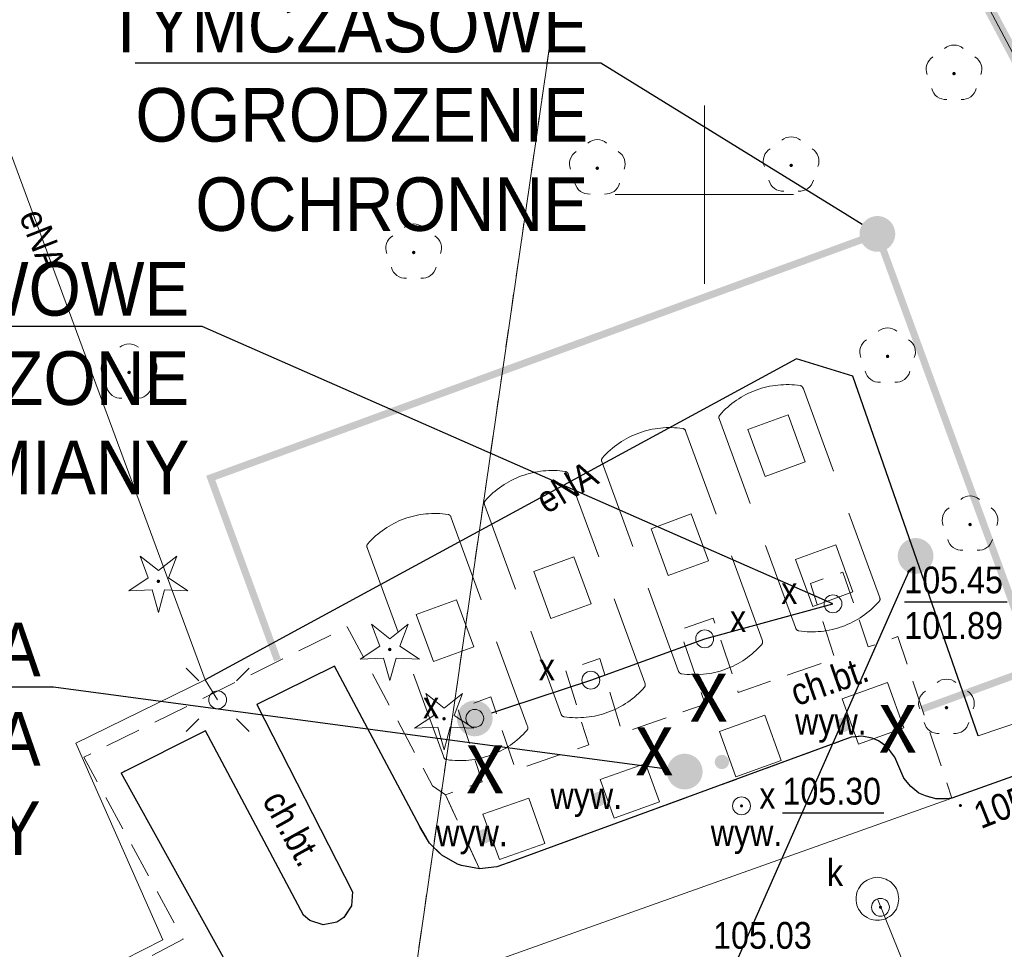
# Model space of a CAD drawing. Extents: x 7490163 to 7490671, y 5783984 to 5784563.
# Tile 20 of 43: x 7490381 to 7490408, y 5784379 to 5784405. Entities that reach past the tile are written whole.
import ezdxf
from ezdxf import colors
from ezdxf.entities.mleader import LeaderData, LeaderLine
from ezdxf.enums import TextEntityAlignment as Align
from ezdxf.math import Vec2, Vec3

# ---------------------------------------------------------------- set-up
doc = ezdxf.new("R2010")
doc.units = 0
doc.header["$MEASUREMENT"] = 0
for name, pattern in [('1.5_0.5', [2, 1.5, -0.5]), ('218-500', [1, 0.5, -0.5]), ('219-500', [0]), ('HIDDEN', [0.375, 0.25, -0.125]), ('mz1.0_0.5', [1.5, 1, -0.5])]:
    doc.linetypes.add(name, pattern=pattern)
doc.layers.get('0').update_dxf_attribs({"linetype": 'CONTINUOUS', "lineweight": 5})
doc.layers.get('0').transparency = 0.8
doc.layers.add('0 Granice nawierzchni', color=3, linetype='CONTINUOUS', lineweight=5, plot=False, transparency=0.8)
for name, color, linetype, transparency in [('218-Granica użytku', 7, 'CONTINUOUS', 0.8), ('219-Linia granicy', 7, 'CONTINUOUS', 0.8), ('chodnik (powierzchnia)', 7, 'CONTINUOUS', 0.8), ('chodnik (powierzchnia)-Atr17', 7, 'CONTINUOUS', 0.8), ('drzewo iglaste (punkt)', 7, 'CONTINUOUS', 0.8), ('drzewo liściaste (punkt)', 7, 'CONTINUOUS', 0.8), ('jezdnia (powierzchnia)', 7, 'CONTINUOUS', 0.8), ('komora podziemna - przewód kanalizacyjny (powierzchnia)', 7, 'CONTINUOUS', 0.8), ('komora podziemna - przewód niezidentyfikowany (powierzchnia)', 7, 'CONTINUOUS', 0.8), ('komora podziemna - przewód niezidentyfikowany (powierzchnia)-Atr17', 7, 'CONTINUOUS', 0.8), ('krawężnik (linia)', 7, 'CONTINUOUS', 0.8), ('latarnia (punkt)', 7, 'CONTINUOUS', 0.8), ('przewód elektroenergetyczny (linia)', 7, 'CONTINUOUS', 0.8), ('przewód elektroenergetyczny (linia)-Atr1', 7, 'CONTINUOUS', 0.8), ('przewód kanalizacyjny (linia)', 7, 'CONTINUOUS', 0.8), ('punkt o określonej wysokości (sieć kanalizacyjna)', 7, 'CONTINUOUS', 0.8), ('punkt o określonej wysokości (sieć kanalizacyjna)-Atr2', 7, 'CONTINUOUS', 0.8), ('punkt o określonej wysokości (sieć kanalizacyjna)-Atr3', 7, 'CONTINUOUS', 0.8), ('punkt o określonej wysokości (sieć niezidentyfikowana)', 7, 'CONTINUOUS', 0.8), ('punkt o określonej wysokości (sieć niezidentyfikowana)-Atr2', 7, 'CONTINUOUS', 0.8), ('punkt wysokościowy sztuczny', 7, 'CONTINUOUS', 0.8), ('punkt wysokościowy sztuczny-Atr2', 7, 'CONTINUOUS', 0.8), ('studzienka okrągła - przewód niezidentyfikowany (punkt)', 7, 'CONTINUOUS', 0.8), ('studzienka okrągła - przewód niezidentyfikowany (punkt)-Atr17', 7, 'CONTINUOUS', 0.8), ('Wstawianie ramki sekcyjnej z opisem', 7, 'CONTINUOUS', 0.8), ('wywietrznik (punkt)', 7, 'CONTINUOUS', 0.8), ('wywietrznik (punkt)-Atr17', 7, 'CONTINUOUS', 0.8), ('właz okrągły - siec kanalizacyjna (punkt)', 7, 'CONTINUOUS', 0.8), ('właz okrągły - siec kanalizacyjna (punkt)-Atr17', 7, 'CONTINUOUS', 0.8)]:
    doc.layers.add(name, color=color, linetype=linetype, transparency=transparency)
for name, color, linetype, lineweight in [('___granice działki', 7, 'CONTINUOUS', 60), ('__PROJ_TP_zbiorniki', 5, 'CONTINUOUS', 20), ('_ROZBIÓRKA_IE_kable elekrtyczne', 1, 'NIEIST_1', 25), ('_ROZBIÓRKA_Z_ogrodzenie ochronne', 1, 'CONTINUOUS', 30)]:
    doc.layers.add(name, color=color, linetype=linetype, lineweight=lineweight)
doc.styles.get("Standard").update_dxf_attribs({"font": 'txt', "width": 0.75})
doc.styles.add('WYMIAR', font='arial.ttf', dxfattribs={"width": 0.9, "height": 0.9})
doc.linetypes.add('NIEIST_1', pattern='A,20,-0.01,["X",Standard,S=5,R=0,X=-2.54,Y=-2.54],-0.01', length=20.02)

# ---------------------------------------------------------------- blocks, each defined once
blk = doc.blocks.new('OP011')
at = {"linetype": 'Continuous', "lineweight": 13}
h = blk.add_hatch(color=0, dxfattribs=at)
edge = h.paths.add_edge_path()
edge.add_arc((0, 0), 0.05, 0, 360)
at = {"color": 0, "linetype": 'Continuous', "lineweight": 13}
for p, q in [((-0.283, 0.093), (-0.512, 0.706)), ((-0.512, 0.706), (0, 0.299)), ((0, 0.299), (0.512, 0.706)), ((0.512, 0.706), (0.283, 0.093)), ((-0.828, -0.268), (-0.283, 0.093)), ((0.283, 0.093), (0.828, -0.268)), ((-0.175, -0.24), (-0.828, -0.268)), ((0, -0.87), (-0.175, -0.24)), ((0.175, -0.24), (0, -0.87)), ((0.828, -0.268), (0.175, -0.24))]:
    blk.add_line(p, q, dxfattribs=at)
blk = doc.blocks.new('SM01')
at = {"color": 0, "linetype": 'Continuous', "lineweight": 13}
for p, q in [((-0.53, 0.531), (-0.883, 0.884)), ((0.531, 0.531), (0.884, 0.884)), ((-0.53, -0.53), (-0.883, -0.883)), ((0.531, -0.53), (0.884, -0.883))]:
    blk.add_line(p, q, dxfattribs=at)
blk.add_circle((0, 0), 0.25, dxfattribs=at)
blk = doc.blocks.new('US15')
at = {"color": 0, "linetype": 'Continuous', "lineweight": 13}
blk.add_circle((0, 0), 0.25, dxfattribs=at)
blk = doc.blocks.new('US24')
at = {"linetype": 'Continuous', "lineweight": 0}
h = blk.add_hatch(color=0, dxfattribs=at)
edge = h.paths.add_edge_path()
edge.add_arc((0, 0), 0.2, 0, 360)
blk = doc.blocks.new('PW01')
at = {"linetype": 'Continuous', "lineweight": 13}
h = blk.add_hatch(color=0, dxfattribs=at)
edge = h.paths.add_edge_path()
edge.add_arc((0, 0), 0.045, 0, 360)
blk = doc.blocks.new('US22')
at = {"color": 0, "linetype": 'Continuous', "lineweight": 13}
blk.add_circle((0, 0), 0.25, dxfattribs=at)
blk = doc.blocks.new('OP021')
at = {"linetype": 'Continuous', "lineweight": 13}
h = blk.add_hatch(color=0, dxfattribs=at)
edge = h.paths.add_edge_path()
edge.add_arc((0, 0), 0.05, 0, 360)
at = {"color": 0, "linetype": 'Continuous', "lineweight": 13}
for centre, start, end in [((0, 0.4), 49.272, 130.728), ((-0.38, 0.124), 121.308, 202.548), ((0.38, 0.124), 337.452, 58.692), ((-0.235, -0.324), 193.221, 274.871), ((0.235, -0.324), 265.129, 346.779)]:
    blk.add_arc(centre, 0.4, start, end, dxfattribs=at)
blk = doc.blocks.new('PW02')
at = {"linetype": 'Continuous', "lineweight": 13}
h = blk.add_hatch(color=0, dxfattribs=at)
edge = h.paths.add_edge_path()
edge.add_arc((0, 0), 0.045, 0, 360)
blk = doc.blocks.new('_Dot')
at = {"color": 0, "linetype": 'ByBlock', "lineweight": -2}
blk.add_line((-0.5, 0), (-1, 0), dxfattribs=at)
at = {"color": 0, "linetype": 'ByBlock', "const_width": 0.5}
blk.add_lwpolyline([(-0.25, 0, 1), (0.25, 0, 1)], format="xyb", close=True, dxfattribs=at)

msp = doc.modelspace()

# ---------------------------------------------------------------- linework, layer by layer
at = {"layer": '0 Granice nawierzchni'}
msp.add_lwpolyline([(7490406.93, 5784383.1), (7490387.807, 5784376.28)], dxfattribs=at)
at = {"layer": '218-Granica użytku', "color": 3, "linetype": '218-500', "lineweight": 18, "flags": 128}
for points in [[(7490396.81, 5784412.07), (7490384.44, 5784326.69)], [(7490405.34, 5784410.18), (7490421.56, 5784379.62)]]:
    msp.add_lwpolyline(points, dxfattribs=at)
at = {"layer": '219-Linia granicy', "color": 7, "linetype": '219-500', "lineweight": 18, "flags": 128}
for points in [[(7490384.44, 5784326.69), (7490396.81, 5784412.07)], [(7490405.34, 5784410.18), (7490421.56, 5784379.62)]]:
    msp.add_lwpolyline(points, dxfattribs=at)
at = {"layer": '___granice działki', "color": 7, "linetype": 'HIDDEN', "ltscale": 20, "const_width": 0.3}
msp.add_lwpolyline([(7490408.25, 5784303.56), (7490446.66, 5784332.33), (7490405.34, 5784410.18), (7490386.33, 5784414.4), (7490334.42, 5784375.3)], close=True, dxfattribs=at)
at = {"layer": '__PROJ_TP_zbiorniki', "linetype": 'HIDDEN', "ltscale": 10}
for points in [[(7490400.432, 5784393.827, 0.274362), (7490400.413, 5784393.727), (7490400.424, 5784393.698), (7490402.555, 5784387.876), (7490402.565, 5784387.847, 0.274362), (7490402.644, 5784387.783, 0.12558), (7490403.874, 5784387.907, 0.12558), (7490404.894, 5784388.606, 0.274362), (7490404.913, 5784388.706), (7490404.902, 5784388.735), (7490402.772, 5784394.558), (7490402.761, 5784394.586, 0.274362), (7490402.682, 5784394.651, 0.12558), (7490401.452, 5784394.526, 0.12558), (7490400.432, 5784393.827)], [(7490397.145, 5784392.625, 0.274362), (7490397.127, 5784392.524), (7490397.137, 5784392.496), (7490399.268, 5784386.673), (7490399.278, 5784386.645, 0.274362), (7490399.357, 5784386.58, 0.12558), (7490400.587, 5784386.705, 0.12558), (7490401.607, 5784387.403, 0.274362), (7490401.626, 5784387.504), (7490401.615, 5784387.532), (7490399.485, 5784393.355), (7490399.474, 5784393.383, 0.274362), (7490399.395, 5784393.448, 0.12558), (7490398.165, 5784393.323, 0.12558), (7490397.145, 5784392.625)], [(7490393.859, 5784391.422, 0.274362), (7490393.84, 5784391.322), (7490393.85, 5784391.293), (7490395.981, 5784385.47), (7490395.991, 5784385.442, 0.274362), (7490396.07, 5784385.377, 0.12558), (7490397.3, 5784385.502, 0.12558), (7490398.32, 5784386.201, 0.274362), (7490398.339, 5784386.301), (7490398.329, 5784386.33), (7490396.198, 5784392.152), (7490396.188, 5784392.181, 0.274362), (7490396.108, 5784392.245, 0.12558), (7490394.878, 5784392.121, 0.12558), (7490393.859, 5784391.422)], [(7490390.572, 5784390.219, 0.274362), (7490390.553, 5784390.119), (7490390.563, 5784390.09), (7490392.694, 5784384.268), (7490392.704, 5784384.239, 0.274362), (7490392.784, 5784384.175, 0.12558), (7490394.014, 5784384.299, 0.12558), (7490395.033, 5784384.998, 0.274362), (7490395.052, 5784385.098), (7490395.042, 5784385.127), (7490392.911, 5784390.949), (7490392.901, 5784390.978, 0.274362), (7490392.822, 5784391.042, 0.12558), (7490391.592, 5784390.918, 0.12558), (7490390.572, 5784390.219)]]:
    msp.add_lwpolyline(points, format="xyb", dxfattribs=at)
at = {"layer": '__PROJ_TP_zbiorniki', "linetype": 'Continuous'}
for points in [[(7490401.699, 5784392.105), (7490402.826, 5784392.517), (7490402.345, 5784393.832), (7490401.218, 5784393.419)], [(7490398.988, 5784389.329), (7490400.115, 5784389.741), (7490399.634, 5784391.056), (7490398.507, 5784390.644)], [(7490403.033, 5784388.461), (7490404.16, 5784388.873), (7490403.678, 5784390.188), (7490402.552, 5784389.776)], [(7490395.701, 5784388.126), (7490396.828, 5784388.538), (7490396.347, 5784389.853), (7490395.22, 5784389.441)], [(7490392.414, 5784386.923), (7490393.541, 5784387.336), (7490393.06, 5784388.65), (7490391.933, 5784388.238)]]:
    msp.add_lwpolyline(points, close=True, dxfattribs=at)
at = {"layer": '_ROZBIÓRKA_IE_kable elekrtyczne', "ltscale": 0.4, "flags": 128}
msp.add_lwpolyline([(7490407.67, 5784384.84), (7490404.16, 5784394.92), (7490402.58, 5784395.4), (7490386.02, 5784386.41)], dxfattribs=at)
at = {"layer": '_ROZBIÓRKA_Z_ogrodzenie ochronne', "linetype": 'HIDDEN', "ltscale": 10, "const_width": 0.2}
msp.add_lwpolyline([(7490388.046, 5784386.96), (7490386.176, 5784392.066), (7490404.845, 5784398.9), (7490409.29, 5784386.758), (7490406.106, 5784385.593)], dxfattribs=at)
at = {"layer": 'chodnik (powierzchnia)', "color": 7, "linetype": 'mz1.0_0.5', "lineweight": 18, "flags": 128}
for points in [[(7490393.7, 5784381.12), (7490392.75, 5784383.19), (7490393.78, 5784383.55), (7490393.1, 5784385.6), (7490394.02, 5784385.93), (7490394.72, 5784383.88), (7490396.76, 5784384.59), (7490396.12, 5784386.67), (7490397.07, 5784387.01), (7490397.7, 5784384.92), (7490400.02, 5784385.73), (7490399.31, 5784387.81), (7490400.25, 5784388.14), (7490400.95, 5784386.06), (7490403.65, 5784387), (7490402.97, 5784389.11), (7490403.88, 5784389.43), (7490404.59, 5784387.33), (7490405.42, 5784387.62), (7490406.93, 5784383.1), (7490406.78, 5784383.08), (7490406.48, 5784383.08), (7490406.19, 5784383.16), (7490406.01, 5784383.24), (7490405.78, 5784383.42), (7490405.59, 5784383.66), (7490405.33, 5784384.24), (7490405.3, 5784384.29), (7490405.12, 5784384.53), (7490404.88, 5784384.7), (7490404.7, 5784384.78), (7490404.41, 5784384.83), (7490404.11, 5784384.8), (7490394.66, 5784381.34), (7490394.19, 5784381.17)], [(7490392.39, 5784383.44), (7490392.75, 5784383.19), (7490393.7, 5784381.12), (7490393.2, 5784381.21), (7490393.09, 5784381.25), (7490392.65, 5784381.5), (7490392.3, 5784381.84), (7490392.03, 5784382.3), (7490389.64, 5784386.79), (7490387.47, 5784385.72), (7490390.15, 5784380.47), (7490390.12, 5784380.08), (7490389.9, 5784379.75), (7490389.71, 5784379.62), (7490389.32, 5784379.55), (7490388.95, 5784379.67), (7490388.77, 5784379.82), (7490386.03, 5784384.98), (7490383.67, 5784383.8), (7490387.67, 5784376.57), (7490387.84, 5784376.21), (7490387.92, 5784375.82), (7490387.89, 5784375.31), (7490387.76, 5784374.94), (7490387.54, 5784374.6), (7490387.12, 5784374.24), (7490384.94, 5784373.15), (7490384.47, 5784374), (7490383.95, 5784374.89), (7490382.52, 5784377.6), (7490385.4, 5784379.15), (7490382.62, 5784384.24), (7490390, 5784387.89)]]:
    msp.add_lwpolyline(points, close=True, dxfattribs=at)
at = {"layer": 'jezdnia (powierzchnia)', "color": 7, "linetype": '1.5_0.5', "lineweight": 18, "flags": 128}
msp.add_lwpolyline([(7490420.45, 5784375.62), (7490395.38, 5784362.56), (7490394.34, 5784364.55), (7490394.29, 5784364.66), (7490391.23, 5784370.57), (7490391.04, 5784370.92), (7490390.78, 5784371.23), (7490390.47, 5784371.47), (7490390.11, 5784371.66), (7490390.06, 5784371.67), (7490389.66, 5784371.74), (7490389.26, 5784371.72), (7490388.88, 5784371.62), (7490386.44, 5784370.39), (7490384.94, 5784373.15), (7490387.12, 5784374.24), (7490387.54, 5784374.6), (7490387.76, 5784374.94), (7490387.89, 5784375.31), (7490387.92, 5784375.82), (7490387.84, 5784376.21), (7490387.67, 5784376.57), (7490383.67, 5784383.8), (7490386.03, 5784384.98), (7490388.77, 5784379.82), (7490388.95, 5784379.67), (7490389.32, 5784379.55), (7490389.71, 5784379.62), (7490389.9, 5784379.75), (7490390.12, 5784380.08), (7490390.15, 5784380.47), (7490387.47, 5784385.72), (7490389.64, 5784386.79), (7490392.03, 5784382.3), (7490392.04, 5784382.27), (7490392.3, 5784381.84), (7490392.65, 5784381.5), (7490393.09, 5784381.25), (7490393.2, 5784381.21), (7490393.7, 5784381.12), (7490394.19, 5784381.17), (7490394.66, 5784381.34), (7490404.11, 5784384.8), (7490404.41, 5784384.83), (7490404.7, 5784384.78), (7490404.88, 5784384.7), (7490405.12, 5784384.53), (7490405.3, 5784384.29), (7490405.33, 5784384.24), (7490405.59, 5784383.66), (7490405.78, 5784383.42), (7490406.01, 5784383.24), (7490406.19, 5784383.16), (7490406.48, 5784383.08), (7490406.78, 5784383.08), (7490406.93, 5784383.1), (7490417.08, 5784386.72)], close=True, dxfattribs=at)
at = {"layer": 'komora podziemna - przewód kanalizacyjny (powierzchnia)', "color": 34, "linetype": 'Continuous', "lineweight": 18, "flags": 128}
msp.add_lwpolyline([(7490405.45, 5784380.28), (7490405.44, 5784380.22), (7490405.43, 5784380.16), (7490405.42, 5784380.1), (7490405.4, 5784380.05), (7490405.38, 5784379.99), (7490405.34, 5784379.94), (7490405.31, 5784379.89), (7490405.27, 5784379.85), (7490405.23, 5784379.81), (7490405.18, 5784379.78), (7490405.13, 5784379.75), (7490405.08, 5784379.72), (7490405.02, 5784379.7), (7490404.96, 5784379.69), (7490404.9, 5784379.68), (7490404.85, 5784379.68), (7490404.79, 5784379.68), (7490404.73, 5784379.69), (7490404.67, 5784379.7), (7490404.62, 5784379.72), (7490404.56, 5784379.75), (7490404.51, 5784379.78), (7490404.47, 5784379.81), (7490404.42, 5784379.85), (7490404.38, 5784379.89), (7490404.35, 5784379.94), (7490404.32, 5784379.99), (7490404.29, 5784380.05), (7490404.27, 5784380.1), (7490404.26, 5784380.16), (7490404.25, 5784380.22), (7490404.25, 5784380.28), (7490404.25, 5784380.33), (7490404.26, 5784380.39), (7490404.27, 5784380.45), (7490404.29, 5784380.5), (7490404.32, 5784380.56), (7490404.35, 5784380.61), (7490404.38, 5784380.66), (7490404.42, 5784380.7), (7490404.47, 5784380.74), (7490404.51, 5784380.77), (7490404.56, 5784380.8), (7490404.62, 5784380.83), (7490404.67, 5784380.85), (7490404.73, 5784380.86), (7490404.79, 5784380.87), (7490404.85, 5784380.88), (7490404.9, 5784380.87), (7490404.96, 5784380.86), (7490405.02, 5784380.85), (7490405.08, 5784380.83), (7490405.13, 5784380.8), (7490405.18, 5784380.77), (7490405.23, 5784380.74), (7490405.27, 5784380.7), (7490405.31, 5784380.66), (7490405.34, 5784380.61), (7490405.38, 5784380.56), (7490405.4, 5784380.5), (7490405.42, 5784380.45), (7490405.43, 5784380.39), (7490405.44, 5784380.33)], close=True, dxfattribs=at)
at = {"layer": 'komora podziemna - przewód niezidentyfikowany (powierzchnia)', "color": 7, "linetype": 'Continuous', "lineweight": 18, "flags": 128}
for points in [[(7490405.59, 5784385.07), (7490404.32, 5784384.61), (7490403.86, 5784385.88), (7490405.13, 5784386.34)], [(7490402.15, 5784384.15), (7490400.88, 5784383.69), (7490400.42, 5784384.96), (7490401.69, 5784385.42)], [(7490397.47, 5784382.54), (7490397.08, 5784383.62), (7490398.35, 5784384.07), (7490398.74, 5784382.99)], [(7490394.26, 5784381.38), (7490393.8, 5784382.65), (7490395.08, 5784383.1), (7490395.53, 5784381.83)]]:
    msp.add_lwpolyline(points, close=True, dxfattribs=at)
at = {"layer": 'krawężnik (linia)', "color": 7, "linetype": 'Continuous', "lineweight": 25, "flags": 128}
msp.add_lwpolyline([(7490417.08, 5784386.72), (7490406.93, 5784383.1), (7490406.78, 5784383.08), (7490406.48, 5784383.08), (7490406.19, 5784383.16), (7490406.01, 5784383.24), (7490405.78, 5784383.42), (7490405.59, 5784383.66), (7490405.33, 5784384.24), (7490405.3, 5784384.29), (7490405.12, 5784384.53), (7490404.88, 5784384.7), (7490404.7, 5784384.78), (7490404.41, 5784384.83), (7490404.11, 5784384.8), (7490394.66, 5784381.34), (7490394.19, 5784381.17), (7490393.7, 5784381.12), (7490393.2, 5784381.21), (7490393.09, 5784381.25), (7490392.65, 5784381.5), (7490392.3, 5784381.84), (7490392.04, 5784382.27), (7490392.03, 5784382.3), (7490389.64, 5784386.79), (7490387.47, 5784385.72), (7490390.15, 5784380.47), (7490390.12, 5784380.08), (7490389.9, 5784379.75), (7490389.71, 5784379.62), (7490389.32, 5784379.55), (7490388.95, 5784379.67), (7490388.77, 5784379.82), (7490386.03, 5784384.98), (7490383.67, 5784383.8), (7490387.67, 5784376.57)], dxfattribs=at)
at = {"layer": 'przewód elektroenergetyczny (linia)', "color": 1, "linetype": 'Continuous', "lineweight": 18, "flags": 128}
for points in [[(7490376.92, 5784411.04), (7490386.02, 5784386.41)], [(7490386.02, 5784386.41), (7490402.58, 5784395.4), (7490404.16, 5784394.92), (7490407.67, 5784384.84), (7490415.58, 5784387.52)], [(7490384.27, 5784331.04), (7490381.13, 5784333.07), (7490378.58, 5784336.27), (7490372.95, 5784346.09), (7490366.9, 5784358.23), (7490366.34, 5784359.92), (7490366.73, 5784362.48), (7490368.16, 5784367.39), (7490383.38, 5784374.97), (7490382.08, 5784377.73), (7490384.83, 5784379.13), (7490382.4, 5784384.64), (7490386.02, 5784386.41)], [(7490386.02, 5784386.41), (7490386.37, 5784385.85)]]:
    msp.add_lwpolyline(points, dxfattribs=at)
at = {"layer": 'przewód kanalizacyjny (linia)', "color": 34, "linetype": 'Continuous', "lineweight": 18, "flags": 128}
msp.add_lwpolyline([(7490404.85, 5784380.28), (7490406.47, 5784376.25)], dxfattribs=at)
at = {"layer": 'punkt o określonej wysokości (sieć kanalizacyjna)-Atr2', "color": 7, "flags": 128}
msp.add_lwpolyline([(7490405.6, 5784388.599), (7490408.48, 5784388.599)], dxfattribs=at)
at = {"layer": 'punkt o określonej wysokości (sieć niezidentyfikowana)-Atr2', "color": 7, "flags": 128}
msp.add_lwpolyline([(7490402.187, 5784382.683), (7490405.03, 5784382.683)], dxfattribs=at)
at = {"layer": 'Wstawianie ramki sekcyjnej z opisem', "color": 7, "linetype": 'Continuous', "lineweight": 13, "flags": 128}
for points in [[(7490400, 5784397.5), (7490400, 5784402.5)], [(7490397.5, 5784400), (7490402.5, 5784400)]]:
    msp.add_lwpolyline(points, dxfattribs=at)

# ---------------------------------------------------------------- block references
at = {"layer": 'drzewo iglaste (punkt)', "color": 94, "linetype": 'Continuous', "lineweight": 13}
for p in [(7490384.71, 5784389.17), (7490391.19, 5784387.26), (7490392.71, 5784385.32)]:
    msp.add_blockref('OP011', p, dxfattribs=at)
at = {"layer": 'drzewo liściaste (punkt)', "color": 94, "linetype": 'Continuous', "lineweight": 13}
for p in [(7490406.99, 5784403.39), (7490402.43, 5784400.82), (7490397, 5784400.74), (7490391.86, 5784398.38), (7490405.13, 5784395.47), (7490383.89, 5784395.02), (7490407.44, 5784390.76), (7490406.78, 5784385.63)]:
    msp.add_blockref('OP021', p, dxfattribs=at)
at = {"layer": 'latarnia (punkt)', "color": 7, "linetype": 'Continuous', "lineweight": 18}
msp.add_blockref('SM01', (7490386.37, 5784385.85), dxfattribs=at)
at = {"layer": 'punkt o określonej wysokości (sieć kanalizacyjna)', "color": 34, "linetype": 'Continuous', "lineweight": 13}
msp.add_blockref('PW01', (7490404.93, 5784380.04), dxfattribs=at)
at = {"layer": 'punkt o określonej wysokości (sieć niezidentyfikowana)', "color": 7, "linetype": 'Continuous', "lineweight": 13}
msp.add_blockref('PW01', (7490401.04, 5784382.88), dxfattribs=at)
at = {"layer": 'punkt wysokościowy sztuczny', "color": 7, "linetype": 'Continuous', "lineweight": 13}
msp.add_blockref('PW02', (7490407.17, 5784382.89), dxfattribs=at)
at = {"layer": 'studzienka okrągła - przewód niezidentyfikowany (punkt)', "color": 7, "linetype": 'Continuous', "lineweight": 18}
for p in [(7490403.6, 5784388.54), (7490400.01, 5784387.56), (7490396.82, 5784386.4), (7490393.57, 5784385.33), (7490401.04, 5784382.88)]:
    msp.add_blockref('US15', p, dxfattribs=at)
at = {"layer": 'wywietrznik (punkt)', "color": 7, "linetype": 'Continuous', "lineweight": 13, "rotation": 107.302}
for p in [(7490403.89, 5784385.15), (7490400.49, 5784384.11), (7490397.04, 5784383.07), (7490393.84, 5784382.03)]:
    msp.add_blockref('US24', p, dxfattribs=at)
at = {"layer": 'właz okrągły - siec kanalizacyjna (punkt)', "color": 7, "linetype": 'Continuous', "lineweight": 18}
msp.add_blockref('US22', (7490404.93, 5784380.04), dxfattribs=at)

# ---------------------------------------------------------------- texts
at = {"layer": 'chodnik (powierzchnia)-Atr17', "color": 7, "width": 0.9}
for rotation, p in [(19.275, (7490403.498, 5784386.385)), (298.932, (7490388.462, 5784382.253))]:
    msp.add_text('ch.bt.', height=0.75, rotation=rotation, dxfattribs=at).set_placement(p, align=Align.MIDDLE_CENTER)
at = {"layer": 'komora podziemna - przewód niezidentyfikowany (powierzchnia)-Atr17', "color": 7, "width": 0.903}
for p in [(7490400.65, 5784385.236), (7490405.945, 5784384.366), (7490399.127, 5784383.737), (7490394.388, 5784383.229)]:
    msp.add_text('x', height=1.75, dxfattribs=at).set_placement(p, align=Align.RIGHT)
at = {"layer": 'przewód elektroenergetyczny (linia)-Atr1', "color": 1, "width": 0.9}
for rotation, p in [(291.405, (7490381.47, 5784398.725)), (30.579, (7490396.143, 5784391.809))]:
    msp.add_text('eNA', height=0.75, rotation=rotation, dxfattribs=at).set_placement(p, align=Align.MIDDLE_CENTER)
at = {"layer": 'punkt o określonej wysokości (sieć kanalizacyjna)-Atr2', "color": 34, "width": 0.9}
for s, p in [('105.45', (7490405.6, 5784388.607)), ('105.03', (7490400.245, 5784378.652))]:
    msp.add_text(s, height=0.75, dxfattribs=at).set_placement(p, align=Align.BOTTOM_LEFT)
at = {"layer": 'punkt o określonej wysokości (sieć kanalizacyjna)-Atr3', "color": 34, "width": 0.9}
msp.add_text('101.89', height=0.75, dxfattribs=at).set_placement((7490405.6, 5784387.332), align=Align.BOTTOM_LEFT)
at = {"layer": 'punkt o określonej wysokości (sieć niezidentyfikowana)-Atr2', "color": 7, "width": 0.9}
msp.add_text('105.30', height=0.75, dxfattribs=at).set_placement((7490402.187, 5784382.691), align=Align.BOTTOM_LEFT)
at = {"layer": 'punkt wysokościowy sztuczny-Atr2', "color": 7, "width": 0.9}
msp.add_text('105.15', height=0.75, rotation=21.682, dxfattribs=at).set_placement((7490407.743, 5784382.225))
at = {"layer": 'studzienka okrągła - przewód niezidentyfikowany (punkt)-Atr17', "color": 7, "width": 0.9}
for p in [(7490402.604, 5784388.535), (7490401.169, 5784387.754), (7490395.816, 5784386.399), (7490392.571, 5784385.331), (7490401.99, 5784382.798)]:
    msp.add_text('x', height=0.75, dxfattribs=at).set_placement(p, align=Align.RIGHT)
at = {"layer": 'wywietrznik (punkt)-Atr17', "color": 7, "width": 0.9}
for p in [(7490402.54, 5784385.247), (7490395.691, 5784383.165), (7490392.49, 5784382.122), (7490400.178, 5784382.129)]:
    msp.add_text('wyw.', height=0.75, dxfattribs=at).set_placement(p, align=Align.MIDDLE_LEFT)
at = {"layer": 'właz okrągły - siec kanalizacyjna (punkt)-Atr17', "color": 7, "width": 0.9}
msp.add_text('k', height=0.75, dxfattribs=at).set_placement((7490403.432, 5784381.015), align=Align.MIDDLE_LEFT)

# ---------------------------------------------------------------- leaders
at = {"layer": '___granice działki', "color": 1, "linetype": 'Continuous', "lineweight": 30}
ml = msp.add_multileader_mtext('Standard', dxfattribs=at)
ml.set_content('TYMCZASOWE \\POGRODZENIE\\POCHRONNE', color=1, style='WYMIAR')
ml.set_leader_properties()
ml.set_arrow_properties(name='DOT')
ml.build(insert=Vec2(0, 0))
ml.multileader.update_dxf_attribs({"text_right_attachment_type": 6, "dogleg_length": 0.36, "arrow_head_size": 1})
ctx = ml.context
ctx.base_point, ctx.char_height, ctx.arrow_head_size, ctx.landing_gap_size, ctx.plane_origin = Vec3(7490383.375, 5784404.723), 1.5, 1, 0, Vec3(7490388.825, 5784389.626)
ctx.right_attachment, ctx.text_align_type = 6, 2
notes = []
notes.append((ctx, [(0, (1, 1, 0), (7490397.105, 5784403.686), (-1, 0), 0.36, [(3, [(7490404.845, 5784398.9)], 0, [])])]))
ctx.mtext.insert, ctx.mtext.alignment, ctx.mtext.flow_direction = Vec3(7490396.745, 5784405.486), 3, 5
at = {"layer": '___granice działki', "color": 5, "linetype": 'Continuous', "lineweight": 30}
ml = msp.add_multileader_mtext('Standard', dxfattribs=at)
ml.set_content('ZBIORNIKI PALIWOWE \\PPRZEZNACZONE \\PDO WYMIANY', color=5, style='WYMIAR')
ml.set_leader_properties()
ml.set_arrow_properties(name='DOT')
ml.build(insert=Vec2(0, 0))
ml.multileader.update_dxf_attribs({"text_right_attachment_type": 6, "dogleg_length": 0.36, "arrow_head_size": 1})
ctx = ml.context
ctx.base_point, ctx.char_height, ctx.arrow_head_size, ctx.landing_gap_size, ctx.plane_origin = Vec3(7490365.389, 5784397.349), 1.5, 1, 0, Vec3(7490394.02, 5784385.93)
ctx.right_attachment, ctx.text_align_type = 6, 2
notes.append((ctx, [(0, (1, 1, 0), (7490385.938, 5784396.311), (-1, 0), 0.36, [(3, [(7490393.57, 5784385.33), (7490396.82, 5784386.4), (7490400.01, 5784387.56), (7490403.6, 5784388.54)], 0, [])])]))
ctx.mtext.insert, ctx.mtext.alignment, ctx.mtext.flow_direction = Vec3(7490385.578, 5784398.111), 3, 5
at = {"layer": '___granice działki', "color": 1, "linetype": 'Continuous', "lineweight": 30}
ml = msp.add_multileader_mtext('Standard', dxfattribs=at)
ml.set_content('WEWNĘTRZNA INSTALACJA \\PELEKTRYCZNA ZASILAJACA LATARNIĘ- \\PDO ROZBIÓRKI', color=1, style='WYMIAR')
ml.set_leader_properties()
ml.set_arrow_properties(name='DOT')
ml.build(insert=Vec2(0, 0))
ml.multileader.update_dxf_attribs({"text_right_attachment_type": 6, "dogleg_length": 0.36, "arrow_head_size": 1})
ctx = ml.context
ctx.base_point, ctx.char_height, ctx.arrow_head_size, ctx.landing_gap_size, ctx.plane_origin = Vec3(7490361.232, 5784371.477), 1.5, 1, 0, Vec3(7490389.05, 5784356.379)
ctx.right_attachment, ctx.text_align_type = 6, 2
notes.append((ctx, [(0, (1, 1, 0), (7490397.33, 5784370.44), (-1, 0), 0.36, [(3, [(7490405.915, 5784389.88)], 0, [])])]))
ctx.mtext.insert, ctx.mtext.alignment, ctx.mtext.flow_direction = Vec3(7490396.97, 5784372.24), 3, 5
at = {"layer": '___granice działki', "color": 5, "linetype": 'Continuous', "lineweight": 30}
ml = msp.add_multileader_mtext('Standard', dxfattribs=at)
ml.set_content('STUDNIA ZLEWOWA\\PPRZEZNACZONA \\PDO WYMIANY', color=5, style='WYMIAR')
ml.set_leader_properties()
ml.set_arrow_properties(name='DOT')
ml.build(insert=Vec2(0, 0))
ml.multileader.update_dxf_attribs({"text_right_attachment_type": 6, "dogleg_length": 0.36, "arrow_head_size": 1})
ctx = ml.context
ctx.base_point, ctx.char_height, ctx.arrow_head_size, ctx.landing_gap_size, ctx.plane_origin = Vec3(7490362.949, 5784387.246), 1.5, 1, 0, Vec3(7490383.43, 5784374.565)
ctx.right_attachment, ctx.text_align_type = 6, 2
notes.append((ctx, [(0, (1, 1, 0), (7490381.773, 5784386.208), (-1, 0), 0.36, [(3, [(7490399.45, 5784383.84)], 0, [])])]))
ctx.mtext.insert, ctx.mtext.alignment, ctx.mtext.flow_direction = Vec3(7490381.413, 5784388.008), 3, 5
for ctx, leaders in notes:
    for number, flags, end, landing, length, lines in leaders:
        leader = LeaderData()
        leader.index, (leader.has_last_leader_line, leader.has_dogleg_vector, leader.attachment_direction) = number, flags
        leader.last_leader_point, leader.dogleg_vector, leader.dogleg_length = Vec3(end), Vec3(landing), length
        for number, points, colour, breaks in lines:
            line = LeaderLine()
            line.index, line.vertices, line.color, line.breaks = number, Vec3.list(points), colors.encode_raw_color(colour), breaks
            leader.lines.append(line)
        ctx.leaders.append(leader)

doc.saveas('drawing.dxf')
